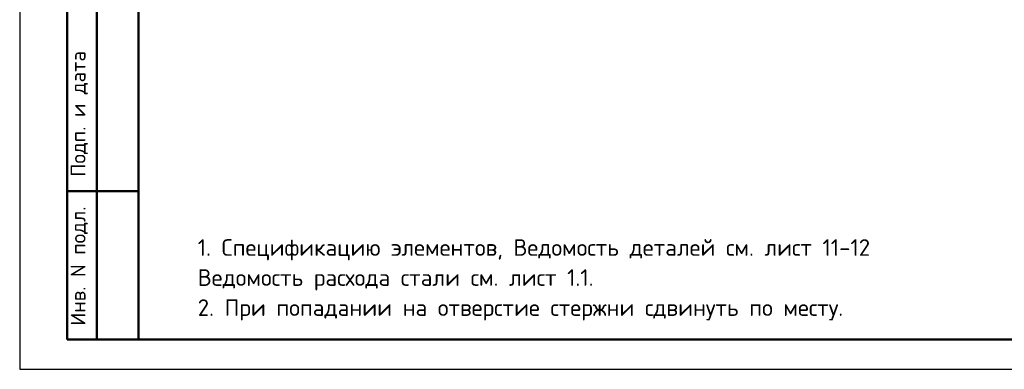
# Model space of a CAD drawing. Header units: millimetres. Extents: x 0 to 50400, y 0 to 35640.
# Tile 1 of 21: x 0 to 19908, y 0 to 7064. Entities that reach past the tile are written whole.
import ezdxf

# ---------------------------------------------------------------- set-up
doc = ezdxf.new("R2010")
doc.units = ezdxf.units.MM
doc.layers.add('Standard', color=7, linetype='Continuous', lineweight=25)
doc.styles.add('ISOCPEUR', font='txt')

msp = doc.modelspace()

# ---------------------------------------------------------------- linework, layer by layer
at = {"layer": 'Standard', "color": 7, "linetype": 'Continuous', "lineweight": 25, "transparency": 33554687}
msp.add_line((2400, 35040), (2400, 1270), dxfattribs=at)
at = {"layer": 'Standard', "color": 7, "linetype": 'Continuous', "lineweight": 50, "transparency": 33554687}
for p, q in [((960, 600), (960, 10800)), ((960, 600), (960, 10800)), ((1560, 600), (1560, 10800)), ((960, 3600), (2400, 3600)), ((2400, 600), (960, 600))]:
    msp.add_line(p, q, dxfattribs=at)
at = {"layer": 'Standard', "color": 7, "linetype": 'Continuous', "lineweight": 25, "transparency": 33554687}
msp.add_lwpolyline([(0, 0), (50400, 0), (50400, 35640), (0, 35640), (0, 0)], close=True, dxfattribs=at)
at = {"layer": 'Standard', "color": 7, "linetype": 'Continuous', "lineweight": 50, "transparency": 33554687}
msp.add_lwpolyline([(2400, 35040), (49800, 35040), (49800, 600), (2400, 600), (2400, 35040)], close=True, dxfattribs=at)

# ---------------------------------------------------------------- texts
at = {"layer": 'Standard', "color": 7, "linetype": 'Continuous', "lineweight": 50, "transparency": 33554687, "char_height": 300, "attachment_point": 7, "rotation": 90, "style": 'ISOCPEUR'}
for s, insert, width in [('\\A1;{\\fISOCPEUR|i0|b0;\\H300.000000;\\W1.000000;\\C7;Подп. и дата}\\P', (1379, 3891), 2636.47), ('\\A1;{\\fISOCPEUR|i0|b0;\\H300.000000;\\W1.000000;\\C7;Инв. N подл.}\\P', (1379, 881), 2426.15)]:
    msp.add_mtext(s, dxfattribs=dict(at, insert=insert, width=width))
at = {"layer": 'Standard', "color": 7, "linetype": 'Continuous', "lineweight": 13, "transparency": 33554687, "insert": (3600, 2629), "char_height": 336, "width": 13664.28, "attachment_point": 1, "line_spacing_factor": 1.084337}
msp.add_mtext('\\A1;{\\fISOCPEUR|i0|b0;\\H335.999994;\\W1.000000;\\C7;1. Спецификацию элементов, Ведомость деталей см. лист 11-12}\\P{\\fISOCPEUR|i0|b0;\\H335.999994;\\W1.000000;\\C7;Ведомость расхода стали см. лист 1.1.}\\P{\\fISOCPEUR|i0|b0;\\H335.999994;\\W1.000000;\\C7;2. При попадании на отверстие стержни сдвинуть по месту.}\\P', dxfattribs=at)

doc.saveas('drawing.dxf')
